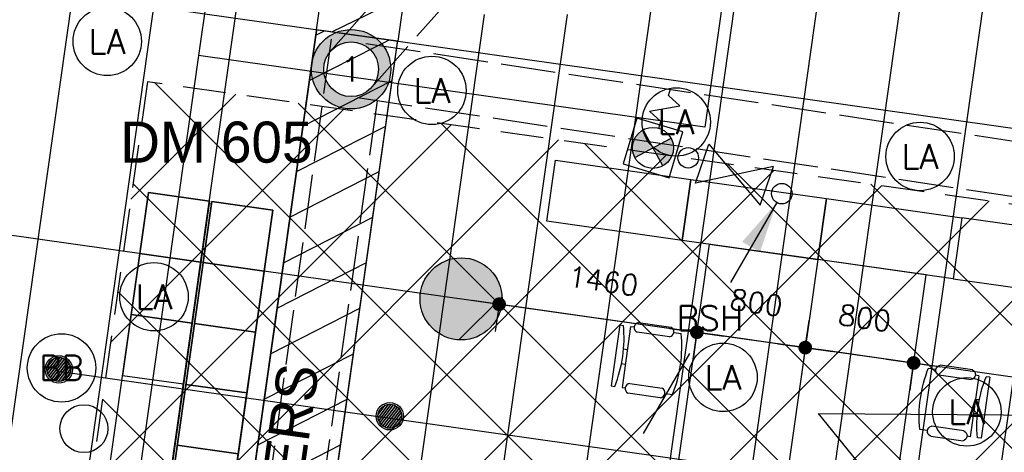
# Model space of a CAD drawing. Header units: millimetres. Extents: x -4107 to 114693, y -37499 to 54671.
# Tile 103 of 156: x 47168 to 54364, y 24578 to 27739. Entities that reach past the tile are written whole.
import ezdxf
from ezdxf.enums import TextEntityAlignment as Align

# ---------------------------------------------------------------- set-up
doc = ezdxf.new("R2010")
doc.units = ezdxf.units.MM
doc.header["$LTSCALE"] = 50
doc.set_wipeout_variables(frame=1)
doc.linetypes.add('B0702', pattern=[4.6875, 3.125, -1.5625])
doc.linetypes.add('XREF_06_Vloergoot installaties$0$E_GOOT5', pattern=[10, 8, -2])
for name, color, linetype in [('ABT_studie daklichten', 1, 'Continuous'), ('FOK_ BRANDSLANGHASPELS', 2, 'Continuous'), ('FOK_02B_SOLIDS', 253, 'Continuous'), ('FOK_05---_TEKST_25', 2, 'Continuous'), ('FOK_08---_MAATVOERING', 2, 'Continuous'), ('FOK_22_BINNENWANDEN', 2, 'Continuous'), ('FOK_72_VAST MEUBILAIR', 1, 'Continuous'), ('FOK_82_LOS MEUBILAIR', 1, 'Continuous'), ('XREF_06_PLAFOND$0$AA45----_PLAFONDAFW', 1, 'Continuous'), ('XREF_06_PLAFOND$0$AI45----_PLAFONDAFW', 2, 'Continuous'), ('XREF_06_Sprinkler installatie$0$WL$1----', 3, 'Continuous'), ('XREF_06_Sprinkler installatie$0$WL524---', 4, 'Continuous'), ('XREF_06_Sprinkler installatie$0$WL531---', 3, 'Continuous'), ('XREF_06_Sprinkler installatie$0$WL6516--', 4, 'Continuous'), ('XREF_06_verlichting$0$EL6311--', 3, 'Continuous'), ('XREF_06_Vloergoot installaties$0$EL6131--_VG', 3, 'Continuous'), ('XREF_06_Vloergoot installaties$0$EL6222--', 3, 'Continuous'), ('XREF_06_werkset$0$AA28G---_PREFABBETON', 242, 'Continuous'), ('XREF_06_werkset$0$AL28G---_PREFABBETON', 4, 'Continuous')]:
    doc.layers.add(name, color=color, linetype=linetype)
doc.styles.add('FOK-DIM', font='romans.shx')
doc.styles.add('XREF_06_Sprinkler installatie$0$BURO-018', font='simplex.shx', dxfattribs={"height": 180})
doc.styles.add('XREF_06_Sprinkler installatie$0$Standard', font='txt')
doc.styles.add('XREF_06_verlichting$0$BURO-018', font='simplex.shx', dxfattribs={"height": 180})
doc.styles.add('XREF_06_Vloergoot installaties$0$BURO-018', font='simplex.shx', dxfattribs={"height": 180})
doc.dimstyles.new('FOK-100', dxfattribs={"dimscale": 100, "dimtxt": 1.5, "dimasz": 1, "dimexe": 2, "dimexo": 0, "dimgap": 2, "dimtad": 1, "dimdec": 0, "dimzin": 11, "dimdsep": 46, "dimtxsty": 'FOK-DIM', "dimblk1": 'DOT', "dimblk2": 'DOT', "dimsah": 1, "dimcen": 2.5, "dimclrd": 256, "dimclre": 256, "dimclrt": 256, "dimadec": 0, "dimazin": 0, "dimtfac": 1, "dimtdec": 0, "dimtix": 1, "dimtmove": 2, "dimatfit": 3, "dimldrblk": 'DOT', "dimfxl": 2, "dimtolj": 1, "dimtzin": 0, "dimarcsym": 0})

# ---------------------------------------------------------------- blocks, each defined once
blk = doc.blocks.new('XREF_06_Sprinkler installatie$0$23222202')
at = {"color": 0, "linetype": 'Continuous'}
blk.add_circle((0, 0), 1.5, dxfattribs=at)
at = {"color": 0, "linetype": 'Continuous', "style": 'XREF_06_Sprinkler installatie$0$BURO-018', "flags": 1}
blk.add_attdef('CV_MATCODE', (0, 0), '', height=1.8, dxfattribs=at)
blk = doc.blocks.new('XREF_06_Sprinkler installatie$0$SW3048301')
at = {"color": 0, "linetype": 'Continuous'}
for p, q in [((2.5, 1.5), (-2.5, -1.5)), ((-2.5, -1.5), (-2.5, 1.5)), ((-2.5, 1.5), (2.5, -1.5)), ((2.5, -1.5), (2.5, 1.5))]:
    blk.add_line(p, q, dxfattribs=at)
at = {"color": 0, "linetype": 'Continuous', "style": 'XREF_06_Sprinkler installatie$0$BURO-018', "flags": 1}
blk.add_attdef('W_ID', (0, 0), '', height=1.8, dxfattribs=at)
blk = doc.blocks.new('XREF_06_Sprinkler installatie$0$LDV4')
at = {"color": 0, "linetype": 'Continuous'}
for p, q in [((-0.25, -0.433), (-2.5, -4.33)), ((-4.5, -7.794), (-6.75, -11.691))]:
    blk.add_line(p, q, dxfattribs=at)
blk.add_lwpolyline([(-0.25, -0.433, 0, 1, 0), (-1.5, -2.598, 1, 1, 0)], format="xyseb", dxfattribs=at)
blk.add_circle((0, 0), 0.5, dxfattribs=at)
at = {"color": 0, "linetype": 'Continuous', "style": 'XREF_06_Sprinkler installatie$0$BURO-018'}
blk.add_attdef('LD_TEXT1', text='', height=1.8, dxfattribs=at).set_placement((-3.5, -6.062), align=Align.MIDDLE)
blk = doc.blocks.new('XREF_06_Sprinkler installatie$0$23SA22K6')
at = {"color": 0, "linetype": 'Continuous'}
for p, q in [((1.75, 1.75), (-1.75, 1.75)), ((-1.75, 1.75), (-1.75, -1.75)), ((1.75, -1.75), (1.75, 1.75)), ((-1.061, -1.061), (1.061, 1.061)), ((-1.061, 1.061), (1.061, -1.061)), ((2, 0), (2.5, 1)), ((2.5, 1), (3.5, -1)), ((1.5, 0), (2, 0)), ((3.5, -1), (4, 0)), ((4, 0), (4.5, 0)), ((-1.75, -1.75), (1.75, -1.75))]:
    blk.add_line(p, q, dxfattribs=at)
at = {"color": 0, "linetype": 'Continuous', "const_width": 1.5}
for points in [[(0.53, 0.53, 0.414214), (-0.53, 0.53, 1)], [(0.53, -0.53, -0.414214), (-0.53, -0.53, -1)]]:
    blk.add_lwpolyline(points, format="xyb", dxfattribs=at)
at = {"color": 0, "linetype": 'Continuous'}
blk.add_circle((0, 0), 1.5, dxfattribs=at)
at = {"color": 0, "linetype": 'Continuous', "style": 'XREF_06_Sprinkler installatie$0$BURO-018', "flags": 1}
blk.add_attdef('SA_MATCODE', (0, 0), '', height=1.8, dxfattribs=at)
blk = doc.blocks.new('XREF_06_Sprinkler installatie$0$SP-KOP02')
at = {"color": 0, "linetype": 'Continuous'}
for p, q in [((-0.875, -0.023), (0.023, 0.875)), ((-0.847, -0.219), (0.219, 0.847)), ((-0.843, 0.233), (-0.233, 0.843)), ((-0.786, -0.383), (0.383, 0.786)), ((-0.702, -0.523), (0.523, 0.702)), ((-0.595, -0.641), (0.641, 0.595)), ((-0.469, -0.739), (0.739, 0.469)), ((-0.32, -0.815), (0.815, 0.32)), ((-0.144, -0.863), (0.863, 0.144)), ((0.072, -0.872), (0.872, -0.072)), ((0.381, -0.788), (0.788, -0.381))]:
    blk.add_line(p, q, dxfattribs=at)
at = {"color": 0, "linetype": 'Continuous', "const_width": 0.875}
blk.add_lwpolyline([(-0.438, 0, 1), (0.438, 0, 1)], format="xyb", close=True, dxfattribs=at)
at = {"color": 0, "linetype": 'Continuous'}
for radius in [1, 0.875]:
    blk.add_circle((0, 0), radius, dxfattribs=at)
at = {"color": 0, "linetype": 'Continuous', "style": 'XREF_06_Sprinkler installatie$0$Standard', "flags": 1}
for tag, p in [('SP_MATCODE', (2, 2)), ('SP_TEMP', (2, -3)), ('SP_DOORL', (2, -5)), ('SP_KFACT', (2, -7)), ('SP_SPRHK', (2, -9)), ('SP_KLEP', (2, -11))]:
    blk.add_attdef(tag, p, '', height=1, dxfattribs=at)
blk = doc.blocks.new('XREF_06_Sprinkler installatie')
at = {"layer": 'XREF_06_Sprinkler installatie$0$WL524---'}
for p, q in [((48644.1, 28666.7), (48475.8, 27478.2)), ((52340, 28117.9), (52175.2, 26954.3)), ((48475.8, 27478.2), (47390.9, 19817)), ((52175.2, 26954.3), (48475.8, 27478.2)), ((47469, 25168.8), (55875.2, 23978.4))]:
    blk.add_line(p, q, dxfattribs=at)
at = {"layer": 'XREF_06_Sprinkler installatie$0$WL$1----', "xscale": 99.99999999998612, "yscale": 100, "zscale": 100, "rotation": 340.9590232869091}
blk.add_blockref('XREF_06_Sprinkler installatie$0$SW3048301', (52393, 26606.2), dxfattribs=at)
at = {"layer": 'XREF_06_Sprinkler installatie$0$WL$1----'}
ref = blk.add_blockref('XREF_06_Sprinkler installatie$0$LDV4', (52738.2, 26468.1), dxfattribs=dict(at, xscale=150, yscale=150, zscale=150))
ref.add_attrib('LD_TEXT1', 'BSH', dxfattribs={"layer": '0', "color": 1, "linetype": 'Continuous', "height": 180, "style": 'XREF_06_Sprinkler installatie$0$BURO-018'}).set_placement((52213.2, 25558.7), align=Align.MIDDLE)
at = {"layer": 'XREF_06_Sprinkler installatie$0$WL531---', "xscale": 99.99999999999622, "yscale": 100, "zscale": 100, "rotation": 73.32489078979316}
blk.add_blockref('XREF_06_Sprinkler installatie$0$23SA22K6', (51796.2, 26802.6), dxfattribs=at)
at = {"layer": 'XREF_06_Sprinkler installatie$0$WL531---', "xscale": 50, "yscale": 50, "zscale": 50}
blk.add_blockref('XREF_06_Sprinkler installatie$0$23222202', (52054, 26730.1), dxfattribs=at)
at = {"layer": 'XREF_06_Sprinkler installatie$0$WL6516--', "xscale": 99.9999999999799, "yscale": 100, "zscale": 100, "rotation": 7.589429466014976}
for p in [(47454.3, 25183.8), (49873.6, 24841.2)]:
    blk.add_blockref('XREF_06_Sprinkler installatie$0$SP-KOP02', p, dxfattribs=at)
blk = doc.blocks.new('XREF_06_Vloergoot installaties$0$E00415')
at = {"linetype": 'Continuous'}
h = blk.add_hatch(color=0, dxfattribs=at)
edge = h.paths.add_edge_path()
edge.add_arc((0, 0), 2.9, 0, 360)
edge = h.paths.add_edge_path(flags=16)
edge.add_arc((0, 0), 2, 0, 360)
at = {"color": 0, "linetype": 'Continuous'}
for radius in [2.9, 2]:
    blk.add_circle((0, 0), radius, dxfattribs=at)
at = {"color": 0, "linetype": 'Continuous', "style": 'XREF_06_Vloergoot installaties$0$BURO-018'}
for tag, p in [('E_GKAST', (0, 8)), ('E_GROEP', (0, 5)), ('E_SGROEP', (4.5, 5))]:
    blk.add_attdef(tag, text='', height=1.8, dxfattribs=at).set_placement(p, align=Align.MIDDLE)
at = {"color": 0, "linetype": 'Continuous', "style": 'XREF_06_Vloergoot installaties$0$BURO-018', "flags": 1}
for tag, p in [('E_VERMCODE', (13, 5)), ('E_MATCODE', (0, 0))]:
    blk.add_attdef(tag, text='', height=1.8, dxfattribs=at).set_placement(p, align=Align.MIDDLE)
blk = doc.blocks.new('XREF_06_Vloergoot installaties')
at = {"layer": 'XREF_06_Vloergoot installaties$0$EL6131--_VG', "linetype": 'XREF_06_Vloergoot installaties$0$E_GOOT5'}
for p, q in [((49440.8, 27510.1), (49938.6, 28071.5)), ((49740.1, 27244.7), (50237.9, 27806.1)), ((49445, 27597.2), (48684.4, 22147)), ((55532.5, 26683.7), (49620.2, 27575.2)), ((49780.1, 27146.6), (49096.7, 22278.2)), ((55472.9, 26288.2), (49560.6, 27179.7))]:
    blk.add_line(p, q, dxfattribs=at)
at = {"layer": 'XREF_06_Vloergoot installaties$0$EL6222--'}
ref = blk.add_blockref('XREF_06_Vloergoot installaties$0$E00415', (49590.4, 27377.4), dxfattribs=dict(at, xscale=99.99999999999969, yscale=100, zscale=100, rotation=352.2551880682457))
ref.add_attrib('E_GROEP', '1', dxfattribs={"layer": '0', "color": 1, "linetype": 'Continuous', "height": 180, "style": 'XREF_06_Vloergoot installaties$0$BURO-018'}).set_placement((49590.4, 27377.4), align=Align.MIDDLE)
blk = doc.blocks.new('XREF_06_PLAFOND')
at = {"layer": 'XREF_06_PLAFOND$0$AA45----_PLAFONDAFW'}
h = blk.add_hatch(dxfattribs=at)
h.set_pattern_fill('ANSI31', color=256, scale=2200, angle=342.02, style=0)
h.set_pattern_definition([(27.02, (0, 0), (-124.9329, 244.9832), [])])
h.paths.add_polyline_path([(49944.9, 27677.3), (49959.1, 27777.3), (50299, 30177.3), (50313.1, 30277.3), (51136.9, 36094.7), (50530.9, 36094.7), (48367, 20813.7), (48968.1, 20779.5)])
at = {"layer": 'XREF_06_PLAFOND$0$AI45----_PLAFONDAFW'}
h = blk.add_hatch(dxfattribs=at)
h.set_pattern_fill('_USER,_O', color=256, scale=1800, pattern_type=0)
h.set_pattern_definition([(351.94, (60508.5, -17546.5), (252.38, 1782.22), [])])
edge = h.paths.add_edge_path(flags=16)
edge.add_arc((41622.2, 26897.4), 5449.9, 0, 180)
edge.add_arc((41622.2, 26897.4), 5449.9, 180, 360)
h.paths.add_polyline_path([(49833.5, 30277.3), (51633.5, 30277.3), (51633.5, 27677.3), (49833.5, 27677.3)], flags=16)
edge = h.paths.add_edge_path(flags=16)
edge.add_arc((86127.3, 26613.5), 3800, 0, 180)
edge.add_arc((86127.3, 26613.5), 3800, 180, 360)
edge = h.paths.add_edge_path(flags=16)
edge.add_arc((74998.8, -10766.8), 5450, 0, 180)
edge.add_arc((74998.8, -10766.8), 5450, 180, 360)
edge = h.paths.add_edge_path()
edge.add_arc((59888.1, 10791.1), 9323.9, 341.24236, 446.62909)
edge.add_line((60436.4, 20098.9), (31243.3, 21827.8))
edge.add_line((31243.3, 21827.8), (28955.1, 21950.5))
edge.add_line((28955.1, 21950.5), (30807, 36094.7))
edge.add_line((30807, 36094.7), (95373.9, 36094.7))
edge.add_line((95373.9, 36094.7), (86392.8, -27327.7))
edge.add_line((86392.8, -27327.7), (59702.3, -18665.8))
edge.add_line((59702.3, -18665.8), (68716.8, 7792.9))
h = blk.add_hatch(dxfattribs=at)
h.set_pattern_fill('_USER,_O', color=256, scale=600, angle=90, pattern_type=0)
h.set_pattern_definition([(81.94, (95317.84, 35698.9), (-594.073, 84.126), [])])
edge = h.paths.add_edge_path(flags=16)
edge.add_arc((86127.3, 26613.5), 3800, 0, 360)
edge = h.paths.add_edge_path(flags=16)
edge.add_arc((74998.8, -10766.8), 5450, 0, 360)
edge = h.paths.add_edge_path(flags=16)
edge.add_arc((41622.2, 26897.4), 5449.9, 0, 360)
h.paths.add_polyline_path([(49933.5, 30177.3), (51533.5, 30177.3), (51533.5, 27777.3), (49933.5, 27777.3)], flags=16)
edge = h.paths.add_edge_path()
edge.add_arc((59888.1, 10791.1), 9323.9, 341.24236, 446.62909)
edge.add_line((60436.4, 20098.9), (31243.3, 21827.8))
edge.add_line((31243.3, 21827.8), (28955.1, 21950.5))
edge.add_line((28955.1, 21950.5), (30807, 36094.7))
edge.add_line((30807, 36094.7), (95373.9, 36094.7))
edge.add_line((95373.9, 36094.7), (86392.8, -27327.7))
edge.add_line((86392.8, -27327.7), (59702.3, -18665.8))
edge.add_line((59702.3, -18665.8), (68716.8, 7792.9))
at = {"layer": 'XREF_06_PLAFOND$0$AA45----_PLAFONDAFW'}
blk.add_lwpolyline([(49944.9, 27677.3), (49959.1, 27777.3), (50299, 30177.3), (50313.1, 30277.3), (51136.9, 36094.7), (50530.9, 36094.7), (48367, 20813.7), (48968.1, 20779.5)], close=True, dxfattribs=at)
blk = doc.blocks.new('XREF_06_verlichting$0$1115B3A')
at = {"color": 0, "linetype": 'Continuous'}
blk.add_circle((0, 0), 2.5, dxfattribs=at)
at = {"color": 0, "linetype": 'Continuous', "style": 'XREF_06_verlichting$0$BURO-018'}
for tag, p in [('E_GKAST', (0, 8)), ('E_GROEP', (0, 5)), ('E_SGROEP', (4.5, 5)), ('E_ARMCODE', (0, 0)), ('E_SLET', (4.5, -1))]:
    blk.add_attdef(tag, text='', height=1.8, dxfattribs=at).set_placement(p, align=Align.MIDDLE)
blk = doc.blocks.new('XREF_06_verlichting')
at = {"layer": 'XREF_06_verlichting$0$EL6311--'}
ref = blk.add_blockref('XREF_06_verlichting$0$1115B3A', (47807.9, 27581), dxfattribs=dict(at, xscale=100, yscale=100, zscale=100))
ref.add_attrib('E_ARMCODE', 'LA', dxfattribs={"layer": '0', "color": 1, "linetype": 'Continuous', "height": 180, "style": 'XREF_06_verlichting$0$BURO-018'}).set_placement((47807.9, 27581), align=Align.MIDDLE)
ref = blk.add_blockref('XREF_06_verlichting$0$1115B3A', (50181.1, 27222.7), dxfattribs=dict(at, xscale=100, yscale=100, zscale=100))
ref.add_attrib('E_ARMCODE', 'LA', dxfattribs={"layer": '0', "color": 1, "linetype": 'Continuous', "height": 180, "style": 'XREF_06_verlichting$0$BURO-018'}).set_placement((50181.1, 27222.7), align=Align.MIDDLE)
ref = blk.add_blockref('XREF_06_verlichting$0$1115B3A', (51966.5, 26992.1), dxfattribs=dict(at, xscale=100, yscale=100, zscale=100))
ref.add_attrib('E_ARMCODE', 'LA', dxfattribs={"layer": '0', "color": 1, "linetype": 'Continuous', "height": 180, "style": 'XREF_06_verlichting$0$BURO-018'}).set_placement((51966.5, 26992.1), align=Align.MIDDLE)
ref = blk.add_blockref('XREF_06_verlichting$0$1115B3A', (53748.7, 26739.8), dxfattribs=dict(at, xscale=100, yscale=100, zscale=100))
ref.add_attrib('E_ARMCODE', 'LA', dxfattribs={"layer": '0', "color": 1, "linetype": 'Continuous', "height": 180, "style": 'XREF_06_verlichting$0$BURO-018'}).set_placement((53748.7, 26739.8), align=Align.MIDDLE)
ref = blk.add_blockref('XREF_06_verlichting$0$1115B3A', (48149.6, 25714.7), dxfattribs=dict(at, xscale=100, yscale=100, zscale=100))
ref.add_attrib('E_ARMCODE', 'LA', dxfattribs={"layer": '0', "color": 1, "linetype": 'Continuous', "height": 180, "style": 'XREF_06_verlichting$0$BURO-018'}).set_placement((48149.6, 25714.7), align=Align.MIDDLE)
ref = blk.add_blockref('XREF_06_verlichting$0$1115B3A', (47474, 25194.4), dxfattribs=dict(at, xscale=100, yscale=100, zscale=100))
ref.add_attrib('E_ARMCODE', 'BB', dxfattribs={"layer": '0', "color": 1, "linetype": 'Continuous', "height": 180, "style": 'XREF_06_verlichting$0$BURO-018'}).set_placement((47474, 25194.4), align=Align.MIDDLE)
ref = blk.add_blockref('XREF_06_verlichting$0$1115B3A', (52308.1, 25125.8), dxfattribs=dict(at, xscale=100, yscale=100, zscale=100))
ref.add_attrib('E_ARMCODE', 'LA', dxfattribs={"layer": '0', "color": 1, "linetype": 'Continuous', "height": 180, "style": 'XREF_06_verlichting$0$BURO-018'}).set_placement((52308.1, 25125.8), align=Align.MIDDLE)
ref = blk.add_blockref('XREF_06_verlichting$0$1115B3A', (54090.4, 24873.4), dxfattribs=dict(at, xscale=100, yscale=100, zscale=100))
ref.add_attrib('E_ARMCODE', 'LA', dxfattribs={"layer": '0', "color": 1, "linetype": 'Continuous', "height": 180, "style": 'XREF_06_verlichting$0$BURO-018'}).set_placement((54090.4, 24873.4), align=Align.MIDDLE)
blk = doc.blocks.new('XREF_06_werkset$0$V-H-28G001_B09145W02')
at = {"layer": 'XREF_06_werkset$0$AA28G---_PREFABBETON'}
blk.add_hatch(color=254, dxfattribs=at).paths.add_polyline_path([(300, 0, 0.57735), (-150, 259.8, 0.57735), (-150, -259.8, 0.57735)])
h = blk.add_hatch(dxfattribs=at)
h.set_pattern_fill('KALKZST', color=1, scale=880, style=0)
h.set_pattern_definition([(45, (0, 0), (-390.3, 390.3), [])])
h.paths.add_polyline_path([(300, 0, 0.57735), (-150, 259.8, 0.57735), (-150, -259.8, 0.57735)])
at = {"layer": 'XREF_06_werkset$0$AL28G---_PREFABBETON'}
blk.add_circle((0, 0), 300, dxfattribs=at)
blk = doc.blocks.new('XREF_06_werkset$0$V-H-28X00B_09145B1')
blk.add_blockref('XREF_06_werkset$0$V-H-28G001_B09145W02', (50394, 25699.2))
blk = doc.blocks.new('XREF_06_werkset')
blk.add_blockref('XREF_06_werkset$0$V-H-28X00B_09145B1', (0, 0))
blk = doc.blocks.new('DOT')
at = {"color": 0}
blk.add_line((-2, 0), (2, 0), dxfattribs=at)
at = {"color": 0, "const_width": 0.5}
blk.add_lwpolyline([(-0.25, 0, 1), (0.25, 0, 1)], format="xyb", close=True, dxfattribs=at)
blk = doc.blocks.new('*D80')
at = {"layer": 'Defpoints', "color": 0}
for p in [(50672, 25659.8), (50672, 25659.8), (52117.3, 25455.1)]:
    blk.add_point(p, dxfattribs=at)
at = {"layer": 'FOK_08---_MAATVOERING', "lineweight": -2}
for p, q in [((50672, 25659.8), (50643.9, 25461.8)), ((52018.3, 25469.2), (50771, 25645.8)), ((52117.3, 25455.1), (52089.3, 25257.1))]:
    blk.add_line(p, q, dxfattribs=at)
at = {"layer": 'FOK_08---_MAATVOERING', "lineweight": -2, "xscale": 100, "yscale": 100, "zscale": 100}
for p, rotation in [((50672, 25659.8), 171.9400000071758), ((52117.3, 25455.1), 351.9400000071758)]:
    blk.add_blockref('DOT', p, dxfattribs=dict(at, rotation=rotation))
at = {"layer": 'FOK_08---_MAATVOERING', "insert": (51433.2, 25829.8), "char_height": 150, "attachment_point": 5, "rotation": 351.94, "style": 'FOK-DIM'}
blk.add_mtext('\\A1;1460', dxfattribs=at)
blk = doc.blocks.new('A$C4D8164B4')
at = {"layer": 'FOK_ BRANDSLANGHASPELS', "color": 2}
blk.add_circle((20000, 20000), 20000, dxfattribs=at)
blk = doc.blocks.new('A$C4143321C')
at = {"layer": 'FOK_72_VAST MEUBILAIR'}
for points in [[(842.9, 4584.3), (1288.5, 4521.2), (657.6, 65.6), (212, 128.7)], [(1286, 4503.3), (1303.8, 4500.8), (677.9, 80.9), (660.1, 83.4)], [(1306.3, 4518.6), (1751.9, 4455.5), (1120.9, 0), (675.4, 63.1)]]:
    blk.add_lwpolyline(points, close=True, dxfattribs=at)
at = {"layer": 'FOK_72_VAST MEUBILAIR', "color": 252}
for points in [[(779.9, 4138.7), (1225.4, 4075.6), (1288.5, 4521.2), (842.9, 4584.3)], [(1243.2, 4073.1), (1688.8, 4010), (1751.9, 4455.5), (1306.3, 4518.6)], [(716.8, 3693.2), (1162.3, 3630.1), (1225.4, 4075.6), (779.9, 4138.7)], [(1180.1, 3627.5), (1625.7, 3564.4), (1688.8, 4010), (1243.2, 4073.1)], [(653.7, 3247.6), (1099.2, 3184.5), (1162.3, 3630.1), (716.8, 3693.2)], [(1117, 3182), (1562.6, 3118.9), (1625.7, 3564.4), (1180.1, 3627.5)], [(1053.9, 2736.4), (1499.5, 2673.3), (1562.6, 3118.9), (1117, 3182)], [(990.8, 2290.9), (1436.4, 2227.8), (1499.5, 2673.3), (1053.9, 2736.4)], [(927.8, 1845.3), (1373.3, 1782.2), (1436.4, 2227.8), (990.8, 2290.9)], [(864.7, 1399.8), (1310.2, 1336.7), (1373.3, 1782.2), (927.8, 1845.3)], [(801.6, 954.2), (1247.1, 891.1), (1310.2, 1336.7), (864.7, 1399.8)], [(275.1, 574.3), (720.6, 511.2), (783.7, 956.7), (338.2, 1019.8)], [(738.5, 508.6), (1184, 445.6), (1247.1, 891.1), (801.6, 954.2)], [(212, 128.7), (657.6, 65.6), (720.6, 511.2), (275.1, 574.3)], [(675.4, 63.1), (1120.9, 0), (1184, 445.6), (738.5, 508.6)]]:
    blk.add_lwpolyline(points, close=True, dxfattribs=at)
at = {"layer": 'FOK_72_VAST MEUBILAIR'}
for centre in [(371.3, 2858.3), (273.1, 2165.3), (175, 1472.2)]:
    blk.add_circle(centre, 175, dxfattribs=at)
at = {"layer": 'FOK_05---_TEKST_25', "insert": (1445.6, 896.9), "char_height": 300, "width": 57960.996, "attachment_point": 1, "rotation": 81.94}
blk.add_mtext('{\\fCentury Gothic|b0|i0|c0|p34;45 LOCKERS}', dxfattribs=at)
blk = doc.blocks.new('WP 1600-800')
at = {"linetype": 'Continuous'}
for p, q in [((569, 1600.1), (595.5, 1600.1)), ((569, 1600.1), (569, 1149.6)), ((648.5, 1600.1), (675, 1600.1)), ((648.5, 1600.1), (648.5, 1149.6)), ((701.5, 1636.1), (940, 1636.1)), ((966.5, 1600.1), (1022, 1600.1)), ((940, 1564.1), (701.5, 1564.1)), ((648.5, 1427.8), (620.3, 1427.8)), ((620.9, 1321.8), (648.5, 1321.8)), ((701.5, 1185.6), (940, 1185.6)), ((569, 1149.6), (595.5, 1149.6)), ((648.5, 1149.6), (675, 1149.6)), ((935.6, 1113), (697.1, 1113)), ((966.5, 1149.6), (1022, 1149.6))]:
    blk.add_line(p, q, dxfattribs=at)
blk.add_lwpolyline([(1133.9, 2274.8), (1933.9, 2274.8), (1933.9, 474.8), (1133.9, 474.8)], close=True)
for centre, radius, start, end in [((-348.6, 1374.8), 970.6, 346.5803, 13.4197), ((712.7, 1600.1), 37.7, 107.28561, 252.71439), ((928.8, 1600.1), 37.7, 287.28561, 72.71439), ((77.9, 1374.8), 970.6, 346.5803, 13.4197), ((710.9, 1148.6), 38.2, 104.35438, 248.70731), ((926.1, 1150), 38.2, 284.35438, 68.70731)]:
    blk.add_arc(centre, radius, start, end, dxfattribs=at)
blk = doc.blocks.new('kast')
at = {"layer": 'FOK_82_LOS MEUBILAIR'}
blk.add_lwpolyline([(-1052.2, -305.5), (-62.1, -445.7), (1, -0.1), (-989.1, 140.1)], close=True, dxfattribs=at)
blk = doc.blocks.new('*D182')
at = {"layer": 'Defpoints', "color": 0}
for p in [(52117.3, 25455.1), (52117.3, 25455.1), (52909.4, 25343)]:
    blk.add_point(p, dxfattribs=at)
at = {"layer": 'FOK_08---_MAATVOERING', "lineweight": -2}
for p, q in [((52117.3, 25455.1), (52145.4, 25653.2)), ((52810.4, 25357), (52216.3, 25441.1)), ((52909.4, 25343), (52881.4, 25144.9))]:
    blk.add_line(p, q, dxfattribs=at)
at = {"layer": 'FOK_08---_MAATVOERING', "lineweight": -2, "xscale": 100, "yscale": 100, "zscale": 100}
for p, rotation in [((52117.3, 25455.1), 171.9400000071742), ((52909.4, 25343), 351.9400000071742)]:
    blk.add_blockref('DOT', p, dxfattribs=dict(at, rotation=rotation))
at = {"layer": 'FOK_08---_MAATVOERING', "insert": (52551.9, 25671.3), "char_height": 150, "attachment_point": 5, "rotation": 351.94, "style": 'FOK-DIM'}
blk.add_mtext('\\A1;800', dxfattribs=at)
blk = doc.blocks.new('*D183')
at = {"layer": 'Defpoints', "color": 0}
for p in [(52909.4, 25343), (52909.4, 25343), (53701.5, 25230.8)]:
    blk.add_point(p, dxfattribs=at)
at = {"layer": 'FOK_08---_MAATVOERING', "lineweight": -2}
for p, q in [((52909.4, 25343), (52937.5, 25541)), ((53602.5, 25244.8), (53008.4, 25328.9)), ((53701.5, 25230.8), (53673.5, 25032.8))]:
    blk.add_line(p, q, dxfattribs=at)
at = {"layer": 'FOK_08---_MAATVOERING', "lineweight": -2, "xscale": 100, "yscale": 100, "zscale": 100}
for p, rotation in [((52909.4, 25343), 171.9400000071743), ((53701.5, 25230.8), 351.9400000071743)]:
    blk.add_blockref('DOT', p, dxfattribs=dict(at, rotation=rotation))
at = {"layer": 'FOK_08---_MAATVOERING', "insert": (53344, 25559.2), "char_height": 150, "attachment_point": 5, "rotation": 351.94, "style": 'FOK-DIM'}
blk.add_mtext('\\A1;800', dxfattribs=at)

msp = doc.modelspace()

# ---------------------------------------------------------------- hatches: boundary and pattern name
at = {"layer": 'FOK_08---_MAATVOERING'}
h = msp.add_hatch(dxfattribs=at)
h.set_pattern_fill('ANSI37', color=254, scale=200, style=0)
edge = h.paths.add_edge_path()
edge.add_line((65844.8, 24773.4), (48102.6, 27285.8))
edge.add_line((48102.6, 27285.8), (47090.4, 20137.8))
edge.add_line((47090.4, 20137.8), (60392, 19350.2))
edge.add_arc((59884.9, 10785.6), 8579.5, 54.60356, 86.61135, ccw=False)
edge.add_line((64854.4, 17779.4), (65844.8, 24773.4))

# ---------------------------------------------------------------- linework, layer by layer
at = {"layer": 'ABT_studie daklichten'}
msp.add_lwpolyline([(60347, 19352.7), (57328.5, 19533), (53005.9, 24861.4), (81734.6, 24655.4), (77446.3, -5902.2), (77446.3, -5902.2, 0.466904), (69780.8, -9197), (62765.9, -6581.4), (67768.7, 8096, 0.515704)], format="xyb", close=True, dxfattribs=at)
at = {"layer": 'FOK_08---_MAATVOERING', "color": 13, "linetype": 'B0702', "ltscale": 2}
msp.add_lwpolyline([(65844.8, 24773.4), (48102.6, 27285.8), (47090.4, 20137.8), (60392, 19350.2, -0.140575), (64854.4, 17779.4)], format="xyb", close=True, dxfattribs=at)

# ---------------------------------------------------------------- block references
for name in ['XREF_06_werkset', 'XREF_06_PLAFOND', 'XREF_06_PLAFOND']:
    msp.add_blockref(name, (0, 0))
at = {"layer": 'FOK_02B_SOLIDS'}
msp.add_blockref('A$C4143321C', (47266.3, 21892.6), dxfattribs=at)
at = {"layer": 'FOK_82_LOS MEUBILAIR', "xscale": -1}
for name, p, rotation in [('kast', (51084.4, 26712.1), 343.8799999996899), ('kast', (52074.5, 26571.9), 343.8799999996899), ('kast', (53064.6, 26431.7), 343.8799999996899), ('WP 1600-800', (54596.4, 23462.7), 351.9400000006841)]:
    msp.add_blockref(name, p, dxfattribs=dict(at, rotation=rotation))
at = {"layer": 'FOK_82_LOS MEUBILAIR'}
msp.add_blockref('kast', (55042.8, 26151.5), dxfattribs=at)
at = {"layer": 'FOK_82_LOS MEUBILAIR', "rotation": 351.9400000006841}
msp.add_blockref('WP 1600-800', (50766.8, 24005), dxfattribs=at)

# ---------------------------------------------------------------- texts
at = {"layer": 'FOK_72_VAST MEUBILAIR', "color": 2, "insert": (47903.6, 26994.6), "char_height": 300, "width": 57960.996, "attachment_point": 1}
msp.add_mtext('{\\fCentury Gothic|b0|i0|c0|p34;DM 605}', dxfattribs=at)

# ---------------------------------------------------------------- dimensions: what is measured, and where the dimension line sits
at = {"layer": 'FOK_08---_MAATVOERING'}
for base, p1, p2, picture, middle in [((50672, 25659.8), (52117.3, 25455.1), (50672, 25659.8), '*D80', (51433.2, 25829.8)), ((52117.3, 25455.1), (52909.4, 25343), (52117.3, 25455.1), '*D182', (52551.9, 25671.3)), ((52909.4, 25343), (53701.5, 25230.8), (52909.4, 25343), '*D183', (53344, 25559.2))]:
    dim = msp.add_linear_dim(base=base, p1=p1, p2=p2, angle=351.94, dimstyle='FOK-100', dxfattribs=at)
    dim.commit()
    dim.dimension.update_dxf_attribs({"geometry": picture, "text_midpoint": middle})

# ---------------------------------------------------------------- next in the draw order: wipeouts: each hides what was drawn before it
msp.add_wipeout([(49842.2, 31230.9), (50436.2, 31146.8), (49931.5, 27582.3), (49337.4, 27666.4)]).dxf.layer = 'Defpoints'

# ---------------------------------------------------------------- next in the draw order: hatches: boundary and pattern name
at = {"layer": 'Defpoints'}
h = msp.add_hatch(dxfattribs=at)
h.set_pattern_fill('ANSI31', color=256, scale=100, angle=341, style=0)
h.paths.add_polyline_path([(50314.8, 30289.2), (49931.5, 27582.3), (49337.4, 27666.4), (49842.2, 31230.9), (50436.2, 31146.8)])

# ---------------------------------------------------------------- next in the draw order: linework, layer by layer
msp.add_lwpolyline([(50314.8, 30289.2), (49931.5, 27582.3), (49337.4, 27666.4), (49842.2, 31230.9), (50436.2, 31146.8)], close=True, dxfattribs=at)

# ---------------------------------------------------------------- next in the draw order: block references
for name in ['XREF_06_Sprinkler installatie', 'XREF_06_Sprinkler installatie', 'XREF_06_Vloergoot installaties', 'XREF_06_Vloergoot installaties']:
    msp.add_blockref(name, (0, 0))
at = {"layer": 'FOK_ BRANDSLANGHASPELS', "color": 5}
msp.add_blockref('A$C4D8164B4', (17554.1, 14671.5), dxfattribs=at)
at = {"layer": 'FOK_22_BINNENWANDEN', "color": 5}
msp.add_blockref('A$C4D8164B4', (41313.6, 11409.4), dxfattribs=at)
at = {"layer": 'FOK_22_BINNENWANDEN'}
msp.add_blockref('XREF_06_verlichting', (0, 0), dxfattribs=at)

doc.saveas('drawing.dxf')
